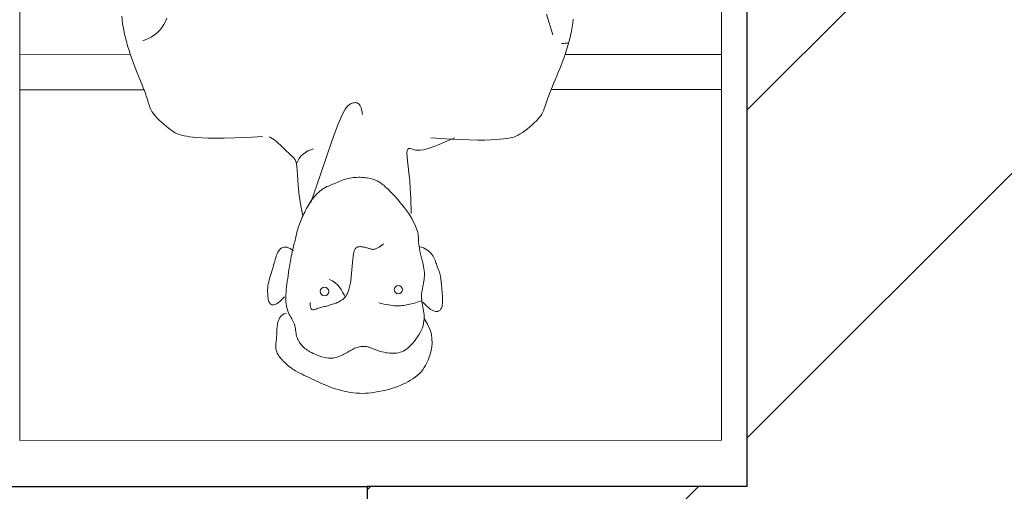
# Model space of a CAD drawing. Header units: millimetres. Extents: x 26866 to 1024070, y -428191 to 408885.
# Tile 167 of 248: x 201530 to 202540, y 388577 to 389061. Entities that reach past the tile are written whole.
import ezdxf

# ---------------------------------------------------------------- set-up
doc = ezdxf.new("R2010")
doc.units = ezdxf.units.MM
doc.header["$LTSCALE"] = 2
for name, color, linetype, lineweight in [('0_OPIS', 7, 'Continuous', 13), ('10', 7, 'Continuous', 9), ('3DPLAN_A_TABELKA POMIESZCZEŃ', 7, 'Continuous', 0), ('6', 253, 'Continuous', 0)]:
    doc.layers.add(name, color=color, linetype=linetype, lineweight=lineweight)
for name, color, linetype in [('3DPLAN_A_KRESKOWANIE 1', 253, 'Continuous'), ('3DPLAN_A_OPIS', 8, 'Continuous'), ('3DPLAN_K_DZIAŁOWA NISKIE', 134, 'Continuous'), ('3DPLAN_K_NOŚNA', 7, 'Continuous')]:
    doc.layers.add(name, color=color, linetype=linetype)
doc.layers.add('FURNITURE ZD 1 500', color=7, linetype='Continuous', lineweight=13, true_color=0x9fa8a5)
doc.styles.add('ARIAL', font='arial.ttf')
pattern_1 = [(45, (23044.838, -26883.88), (-16.83798, 16.83798), [])]

# ---------------------------------------------------------------- blocks, each defined once
blk = doc.blocks.new('A$C7B9C5A86')
at = {"layer": '6', "color": 7}
for p, q in [((1.787, 0.6386), (1.787, 0.6432)), ((1.787, 0.6362), (1.787, 0.6377)), ((1.787, 0.6338), (1.787, 0.6356)), ((2.0151, 0.2721), (2.0265, 0.2747)), ((2.0265, 0.2747), (2.027, 0.2749)), ((1.9427, 0.2583), (1.9441, 0.26)), ((1.9441, 0.26), (1.9455, 0.2615)), ((1.9455, 0.2615), (1.9471, 0.2628)), ((1.9471, 0.2628), (1.9489, 0.264)), ((1.9489, 0.264), (1.9512, 0.2649)), ((1.9512, 0.2649), (1.9543, 0.2658)), ((1.9543, 0.2658), (1.9582, 0.2664)), ((1.9582, 0.2664), (1.9631, 0.2669)), ((1.9631, 0.2669), (1.9693, 0.2672)), ((1.9693, 0.2672), (1.9766, 0.2676)), ((1.9766, 0.2676), (1.985, 0.2681)), ((1.985, 0.2681), (1.9943, 0.2689)), ((1.9943, 0.2689), (2.0043, 0.2702)), ((2.0043, 0.2702), (2.0151, 0.2721)), ((1.9303, 0.2454), (1.9326, 0.2478)), ((1.9326, 0.2478), (1.9348, 0.2501)), ((1.9348, 0.2501), (1.937, 0.2523)), ((1.937, 0.2523), (1.9391, 0.2545)), ((1.9391, 0.2545), (1.941, 0.2565)), ((1.941, 0.2565), (1.9427, 0.2583)), ((1.9188, 0.232), (1.9202, 0.2341)), ((1.9202, 0.2341), (1.9219, 0.2363)), ((1.9219, 0.2363), (1.9238, 0.2385)), ((1.9238, 0.2385), (1.9259, 0.2408)), ((1.9259, 0.2408), (1.928, 0.2431)), ((1.928, 0.2431), (1.9303, 0.2454)), ((1.9165, 0.2278), (1.9175, 0.2299)), ((1.9175, 0.2299), (1.9188, 0.232)), ((1.7519, 0.0857), (1.7564, 0.0838)), ((1.7564, 0.0838), (1.7607, 0.0817)), ((1.7607, 0.0817), (1.7646, 0.0791)), ((1.7646, 0.0791), (1.7683, 0.0762)), ((1.7683, 0.0762), (1.7718, 0.0728)), ((1.7718, 0.0728), (1.775, 0.0688)), ((1.775, 0.0688), (1.778, 0.0641)), ((1.778, 0.0641), (1.7807, 0.0588)), ((1.7807, 0.0588), (1.7833, 0.0526))]:
    blk.add_line(p, q, dxfattribs=at)
for points in [[(1.918, 0.4524), (1.9196, 0.4731), (1.9206, 0.4906), (1.9212, 0.5053), (1.9214, 0.5175), (1.9213, 0.5275), (1.9211, 0.5358), (1.9207, 0.5426), (1.9202, 0.5483), (1.9197, 0.5532), (1.9192, 0.5574), (1.9187, 0.5611), (1.918, 0.5645), (1.9171, 0.5676), (1.916, 0.5705), (1.9146, 0.5734), (1.9128, 0.5764), (1.9107, 0.5796), (1.9083, 0.5829), (1.9057, 0.5863), (1.903, 0.5897), (1.9001, 0.5929), (1.8973, 0.596), (1.8946, 0.5988), (1.892, 0.6012), (1.8897, 0.6033), (1.8875, 0.6049), (1.8855, 0.6063), (1.8836, 0.6074), (1.8817, 0.6083), (1.8797, 0.6091), (1.8777, 0.6099), (1.8754, 0.6106), (1.873, 0.6114), (1.8703, 0.6123), (1.8674, 0.6133), (1.8642, 0.6144), (1.8607, 0.6157), (1.8568, 0.6171), (1.8526, 0.6188), (1.848, 0.6206), (1.843, 0.6227), (1.8377, 0.6249), (1.832, 0.6273), (1.8261, 0.6297), (1.82, 0.6322), (1.8138, 0.6346), (1.8075, 0.637), (1.8011, 0.6392), (1.7948, 0.6413), (1.7885, 0.6431), (1.7823, 0.6448), (1.7762, 0.6463), (1.7703, 0.6475), (1.7645, 0.6486), (1.7589, 0.6494), (1.7536, 0.65)], [(1.7751, 0.6219), (1.7466, 0.6132)], [(2.0234, 0.4249), (2.0014, 0.4244), (1.9888, 0.4238), (1.9773, 0.4229), (1.967, 0.4219), (1.9579, 0.4208), (1.9502, 0.42), (1.9439, 0.4194), (1.9391, 0.4192), (1.9359, 0.4195), (1.934, 0.4203), (1.9331, 0.4217), (1.9331, 0.4235), (1.9336, 0.4257), (1.9343, 0.4283), (1.9351, 0.4312), (1.9355, 0.4345), (1.9354, 0.4381), (1.9348, 0.4423), (1.9335, 0.447), (1.9317, 0.4527), (1.9292, 0.4593), (1.926, 0.4672), (1.9221, 0.4765), (1.9184, 0.4855)], [(2.1465, 0.4412), (2.1498, 0.4443), (2.1524, 0.447), (2.1545, 0.4494), (2.1561, 0.4515), (2.1573, 0.4532), (2.1581, 0.4548), (2.1587, 0.4562), (2.1591, 0.4574), (2.1593, 0.4586), (2.1594, 0.4597), (2.1594, 0.4607), (2.1593, 0.4617), (2.159, 0.4626), (2.1586, 0.4634), (2.1581, 0.4642), (2.1575, 0.465), (2.1567, 0.4656), (2.1558, 0.4663), (2.1548, 0.4668), (2.1536, 0.4673), (2.1522, 0.4678), (2.1506, 0.4681), (2.1489, 0.4684), (2.1469, 0.4685), (2.1447, 0.4686), (2.1424, 0.4685), (2.1399, 0.4684), (2.1373, 0.4682), (2.1346, 0.468), (2.1319, 0.4678), (2.1293, 0.4675), (2.1266, 0.4673), (2.124, 0.4671), (2.1216, 0.4669), (2.1191, 0.4667), (2.1168, 0.4665), (2.1146, 0.4662), (2.1125, 0.466), (2.1105, 0.4656), (2.1085, 0.4652), (2.1067, 0.4647), (2.105, 0.4642), (2.1033, 0.4636), (2.1017, 0.463), (2.1, 0.4623), (2.0984, 0.4617), (2.0968, 0.4611), (2.0952, 0.4605), (2.0934, 0.4599), (2.0917, 0.4593), (2.0899, 0.4588), (2.088, 0.4581), (2.0862, 0.4574), (2.0843, 0.4565), (2.0825, 0.4554), (2.0806, 0.4541), (2.0788, 0.4526), (2.077, 0.4509), (2.0753, 0.4489), (2.0737, 0.4468), (2.0724, 0.4445), (2.0712, 0.442), (2.0702, 0.4394), (2.0696, 0.4367)], [(2.169, 0.443), (2.1768, 0.4477), (2.1841, 0.4509), (2.1909, 0.4529), (2.1973, 0.4538), (2.2032, 0.454), (2.2087, 0.4535), (2.2138, 0.4525), (2.2185, 0.4512), (2.2229, 0.4498), (2.2269, 0.4483), (2.2307, 0.4467), (2.2342, 0.445), (2.2374, 0.443), (2.2404, 0.4409), (2.2432, 0.4386), (2.2459, 0.4361), (2.2484, 0.4333), (2.2507, 0.4303), (2.253, 0.4271), (2.255, 0.4238), (2.257, 0.4204), (2.2588, 0.4169), (2.2605, 0.4133), (2.262, 0.4097), (2.2635, 0.4061), (2.2648, 0.4025), (2.266, 0.3989), (2.2671, 0.3953), (2.2681, 0.3917), (2.269, 0.388), (2.2698, 0.3844), (2.2706, 0.3806), (2.2712, 0.3769), (2.2718, 0.373), (2.2723, 0.3692), (2.2727, 0.3652), (2.2729, 0.3613), (2.2731, 0.3572), (2.273, 0.3531), (2.2728, 0.349), (2.2723, 0.3448), (2.2717, 0.3405), (2.271, 0.3363), (2.27, 0.332), (2.269, 0.3278), (2.2678, 0.3236), (2.2666, 0.3195), (2.2652, 0.3154), (2.2638, 0.3115), (2.2623, 0.3077), (2.2608, 0.304), (2.2592, 0.3003), (2.2576, 0.2968), (2.256, 0.2933), (2.2544, 0.2898), (2.2528, 0.2864), (2.2512, 0.2831), (2.2496, 0.2798), (2.2481, 0.2765), (2.2465, 0.2734), (2.245, 0.2703), (2.2434, 0.2674), (2.2418, 0.2645), (2.2402, 0.2619), (2.2385, 0.2593), (2.2368, 0.257), (2.2351, 0.2547), (2.2334, 0.2527), (2.2316, 0.2507), (2.2299, 0.2489), (2.2282, 0.2472), (2.2265, 0.2457), (2.2249, 0.2442), (2.2233, 0.2429), (2.2217, 0.2417), (2.2201, 0.2407), (2.2185, 0.2397), (2.217, 0.2389), (2.2155, 0.2383), (2.214, 0.2377), (2.2125, 0.2374), (2.211, 0.2371), (2.2095, 0.237), (2.2079, 0.237), (2.2064, 0.237), (2.2049, 0.2371), (2.2033, 0.2372), (2.2017, 0.2374), (2.2001, 0.2375), (2.1985, 0.2377), (2.1968, 0.2378), (2.1951, 0.238), (2.1935, 0.2381), (2.1919, 0.2382), (2.1903, 0.2383), (2.1887, 0.2384), (2.1872, 0.2384), (2.1858, 0.2385), (2.1843, 0.2385), (2.1828, 0.2386), (2.1813, 0.2387), (2.1797, 0.2389), (2.1779, 0.2391), (2.1761, 0.2395), (2.1741, 0.2399), (2.172, 0.2405), (2.1698, 0.2414), (2.1678, 0.2426), (2.1658, 0.2441), (2.1641, 0.2462), (2.1626, 0.2488), (2.1615, 0.252)], [(2.0493, 0.4344), (2.053, 0.4346), (2.0578, 0.4349), (2.0624, 0.4352), (2.0669, 0.4357), (2.0712, 0.4363), (2.0754, 0.4371), (2.0794, 0.4379), (2.0832, 0.4389), (2.0869, 0.4398), (2.0904, 0.4407), (2.0937, 0.4415), (2.0969, 0.4421), (2.0998, 0.4427), (2.1025, 0.443), (2.1051, 0.4433), (2.1076, 0.4434), (2.1101, 0.4433), (2.1125, 0.4432), (2.1149, 0.4429), (2.1173, 0.4425), (2.1197, 0.4421), (2.1223, 0.4416), (2.1248, 0.441), (2.1274, 0.4405), (2.13, 0.4401), (2.1326, 0.4397), (2.1352, 0.4394), (2.1378, 0.4393), (2.1403, 0.4393), (2.1429, 0.4395), (2.1454, 0.4398), (2.148, 0.4402), (2.1505, 0.4407), (2.1531, 0.4412), (2.1557, 0.4417), (2.1584, 0.4421), (2.1611, 0.4425), (2.1639, 0.4428), (2.1668, 0.4429), (2.1697, 0.4429), (2.1726, 0.4427), (2.1757, 0.4422), (2.1788, 0.4415), (2.1819, 0.4405), (2.1851, 0.4391), (2.1884, 0.4375), (2.1916, 0.4357), (2.1947, 0.4337), (2.1978, 0.4315), (2.2007, 0.4293), (2.2034, 0.427), (2.2058, 0.4248), (2.208, 0.4226), (2.21, 0.4205), (2.2117, 0.4184), (2.2131, 0.4163), (2.2143, 0.4142), (2.2153, 0.412), (2.2161, 0.4098), (2.2167, 0.4075), (2.2171, 0.4051), (2.2174, 0.4025), (2.2175, 0.4), (2.2174, 0.3974), (2.2172, 0.3947), (2.217, 0.3921), (2.2166, 0.3896), (2.2161, 0.3872), (2.2156, 0.3848), (2.215, 0.3826), (2.2143, 0.3805), (2.2137, 0.3785), (2.213, 0.3767), (2.2124, 0.375), (2.2117, 0.3734), (2.2111, 0.372), (2.2106, 0.3708), (2.2101, 0.3696), (2.2097, 0.3685), (2.2093, 0.3675), (2.2089, 0.3664), (2.2087, 0.3653), (2.2084, 0.3642), (2.2082, 0.3629), (2.2081, 0.3615), (2.208, 0.36), (2.208, 0.3584), (2.2081, 0.3567), (2.2082, 0.3549), (2.2085, 0.3532), (2.2088, 0.3514), (2.2092, 0.3497), (2.2098, 0.3481), (2.2104, 0.3464), (2.2112, 0.3449), (2.212, 0.3433), (2.2129, 0.3417), (2.2138, 0.3401), (2.2147, 0.3385), (2.2157, 0.3369), (2.2167, 0.3352), (2.2177, 0.3334), (2.2187, 0.3316), (2.2196, 0.3298), (2.2205, 0.3279), (2.2214, 0.326), (2.2221, 0.3241), (2.2227, 0.3222), (2.2233, 0.3203), (2.2237, 0.3184), (2.224, 0.3164), (2.2241, 0.3144), (2.2242, 0.3123), (2.224, 0.3102), (2.2238, 0.308), (2.2234, 0.3057), (2.2229, 0.3033), (2.2222, 0.3008), (2.2215, 0.2983), (2.2206, 0.2958), (2.2196, 0.2933), (2.2186, 0.2909), (2.2175, 0.2886), (2.2164, 0.2864), (2.2153, 0.2843), (2.2142, 0.2824), (2.213, 0.2806), (2.2118, 0.279), (2.2106, 0.2774), (2.2094, 0.276), (2.208, 0.2746), (2.2067, 0.2733), (2.2052, 0.2721), (2.2038, 0.2709), (2.2022, 0.2698), (2.2006, 0.2688), (2.1989, 0.2679), (2.1972, 0.2671), (2.1954, 0.2664), (2.1935, 0.2659), (2.1915, 0.2654), (2.1895, 0.2651), (2.1875, 0.2648), (2.1854, 0.2645), (2.1833, 0.2642), (2.1812, 0.2639), (2.1792, 0.2634), (2.1771, 0.2628), (2.1752, 0.2621), (2.1732, 0.2612), (2.1713, 0.2601), (2.1693, 0.2591), (2.1674, 0.2579), (2.1653, 0.2568), (2.1633, 0.2557), (2.1611, 0.2547), (2.1589, 0.2538), (2.1566, 0.253), (2.1541, 0.2523), (2.1515, 0.2518), (2.1488, 0.2514), (2.1459, 0.2511), (2.1429, 0.2509), (2.1397, 0.2509), (2.1363, 0.251), (2.1327, 0.2512), (2.129, 0.2515), (2.1252, 0.2519), (2.1213, 0.2524), (2.1173, 0.2529), (2.1133, 0.2535), (2.1093, 0.2541), (2.1052, 0.2547), (2.1012, 0.2553), (2.0973, 0.256), (2.0934, 0.2566), (2.0897, 0.2572), (2.0861, 0.2579), (2.0827, 0.2585), (2.0796, 0.2591), (2.0766, 0.2598), (2.0739, 0.2604), (2.0714, 0.261), (2.0691, 0.2616), (2.0668, 0.2622), (2.0646, 0.2627), (2.0625, 0.2633), (2.0604, 0.2638), (2.0583, 0.2643), (2.0561, 0.2648), (2.0539, 0.2653), (2.0517, 0.2658), (2.0495, 0.2663), (2.0473, 0.2669), (2.045, 0.2675), (2.0427, 0.2682), (2.0404, 0.269), (2.038, 0.2698), (2.0357, 0.2708), (2.0333, 0.2717), (2.0309, 0.2727), (2.0285, 0.2738), (2.0261, 0.2749), (2.0237, 0.2761), (2.0213, 0.2772), (2.0189, 0.2784), (2.0165, 0.2796), (2.0141, 0.2809), (2.0117, 0.2823), (2.0094, 0.2837), (2.0071, 0.2852), (2.0048, 0.2868), (2.0025, 0.2885), (2.0003, 0.2903), (1.9982, 0.2922), (1.9961, 0.2941), (1.9942, 0.2961), (1.9924, 0.2981), (1.9908, 0.3001), (1.9893, 0.3021), (1.988, 0.304), (1.9869, 0.306), (1.9859, 0.308), (1.9851, 0.31), (1.9842, 0.3119), (1.9835, 0.3139), (1.9827, 0.3159), (1.9819, 0.318), (1.9811, 0.32), (1.9802, 0.3221), (1.9793, 0.3242), (1.9784, 0.3264), (1.9775, 0.3286), (1.9767, 0.3308), (1.9759, 0.333), (1.9752, 0.3353), (1.9746, 0.3376), (1.9741, 0.3399), (1.9737, 0.3423), (1.9734, 0.3446), (1.9732, 0.347), (1.9731, 0.3494), (1.973, 0.3518), (1.973, 0.3542), (1.9731, 0.3567), (1.9732, 0.3591), (1.9735, 0.3616), (1.9738, 0.364), (1.9742, 0.3664), (1.9748, 0.3688), (1.9754, 0.3711), (1.9762, 0.3734), (1.9771, 0.3756), (1.9781, 0.3779), (1.9794, 0.3801), (1.9809, 0.3824), (1.9826, 0.3848), (1.9846, 0.3873), (1.987, 0.39), (1.9896, 0.3929), (1.9927, 0.396), (1.9961, 0.3992), (1.9997, 0.4026), (2.0035, 0.406), (2.0074, 0.4094), (2.0114, 0.4127), (2.0153, 0.4158), (2.0192, 0.4187), (2.0229, 0.4213), (2.0266, 0.4237), (2.0303, 0.4259), (2.0343, 0.4279), (2.0385, 0.4299), (2.0432, 0.4318), (2.0485, 0.4337), (2.0495, 0.434)], [(2.1472, 0.3802), (2.1482, 0.3837), (2.149, 0.3871), (2.1497, 0.3903), (2.1503, 0.3933), (2.1508, 0.3961), (2.1512, 0.3989), (2.1514, 0.4014), (2.1515, 0.4039), (2.1516, 0.4062), (2.1515, 0.4084), (2.1514, 0.4105), (2.1512, 0.4126), (2.1509, 0.4146), (2.1506, 0.4167), (2.1502, 0.4188), (2.1498, 0.421), (2.1493, 0.4232), (2.1487, 0.4256), (2.1481, 0.4281), (2.1474, 0.4307), (2.1466, 0.4334), (2.1456, 0.4363), (2.1446, 0.4389)], [(2.0656, 0.3867), (2.0672, 0.3844), (2.0686, 0.3823), (2.0698, 0.3804), (2.0708, 0.3786), (2.0716, 0.3771), (2.0722, 0.3756), (2.0727, 0.3743), (2.073, 0.3731), (2.0731, 0.372), (2.0731, 0.3709), (2.073, 0.3699), (2.0728, 0.3689), (2.0725, 0.368), (2.0721, 0.367), (2.0718, 0.3661), (2.0714, 0.3651), (2.0711, 0.364), (2.0708, 0.363), (2.0705, 0.3619), (2.0702, 0.3608), (2.07, 0.3597), (2.0698, 0.3586), (2.0696, 0.3575), (2.0695, 0.3565), (2.0694, 0.3555), (2.0693, 0.3545), (2.0693, 0.3536), (2.0694, 0.3527), (2.0695, 0.3519), (2.0697, 0.3511), (2.0699, 0.3503), (2.0702, 0.3495), (2.0707, 0.3487), (2.0713, 0.348), (2.0722, 0.3473), (2.0733, 0.3466), (2.0749, 0.3459), (2.077, 0.3453), (2.0797, 0.3447), (2.083, 0.3442), (2.0869, 0.3438), (2.0914, 0.3434), (2.0964, 0.343), (2.1015, 0.3425), (2.1068, 0.3421), (2.1119, 0.3416), (2.1168, 0.341), (2.1213, 0.3403), (2.1253, 0.3395), (2.1287, 0.3386), (2.1317, 0.3376), (2.1342, 0.3365), (2.1364, 0.3353), (2.1383, 0.334), (2.1399, 0.3327), (2.1413, 0.3313), (2.1426, 0.3299), (2.1436, 0.3284), (2.1446, 0.3269), (2.1455, 0.3254), (2.1462, 0.3239), (2.1469, 0.3223), (2.1476, 0.3207), (2.1482, 0.3191), (2.1487, 0.3174), (2.1493, 0.3157), (2.1498, 0.3141), (2.1503, 0.3124), (2.1508, 0.3107), (2.1513, 0.309), (2.1518, 0.3073), (2.1522, 0.3057), (2.1526, 0.304), (2.1531, 0.3024), (2.1535, 0.3008), (2.154, 0.2992), (2.1544, 0.2977), (2.1549, 0.2961), (2.1554, 0.2945), (2.1559, 0.2929), (2.1565, 0.2913), (2.1569, 0.2898), (2.157, 0.2883), (2.1566, 0.2871), (2.1556, 0.286), (2.1538, 0.2852), (2.1509, 0.2848), (2.1469, 0.2848)], [(2.0081, 0.2858), (1.9691, 0.2989), (1.939, 0.3093), (1.9164, 0.3173), (1.9002, 0.3234), (1.8893, 0.3279), (1.8824, 0.3311), (1.8783, 0.3335), (1.8758, 0.3354), (1.8739, 0.3371), (1.8724, 0.3388), (1.8713, 0.3403), (1.8704, 0.3417), (1.8698, 0.3431), (1.8695, 0.3445), (1.8693, 0.3459), (1.8692, 0.3473), (1.8693, 0.3487), (1.8696, 0.3501), (1.8703, 0.3515), (1.8716, 0.3529), (1.8736, 0.3542), (1.8765, 0.3554), (1.8805, 0.3566), (1.8856, 0.3576)], [(2.14, 0.3338), (2.1362, 0.3318), (2.1325, 0.3298), (2.1289, 0.3277), (2.1254, 0.3253), (2.1222, 0.3226), (2.1194, 0.3194), (2.1169, 0.3157), (2.1148, 0.3113)], [(2.139, 0.2489), (2.1424, 0.2457), (2.1451, 0.2428), (2.1471, 0.2403), (2.1486, 0.2381), (2.1495, 0.2361), (2.15, 0.2344), (2.1501, 0.2329), (2.1499, 0.2316), (2.1495, 0.2305), (2.1489, 0.2295), (2.1481, 0.2287), (2.147, 0.2281), (2.1458, 0.2275), (2.1443, 0.227), (2.1427, 0.2266), (2.1409, 0.2263), (2.1388, 0.226), (2.1367, 0.2258), (2.1343, 0.2257), (2.1319, 0.2256), (2.1293, 0.2256), (2.1266, 0.2258), (2.1239, 0.2261), (2.1211, 0.2265), (2.1182, 0.2271), (2.1153, 0.2278), (2.1123, 0.2286), (2.1094, 0.2295), (2.1065, 0.2304), (2.1035, 0.2314), (2.1007, 0.2323), (2.0978, 0.2332), (2.095, 0.234), (2.0923, 0.2348), (2.0897, 0.2355), (2.0872, 0.2362), (2.0848, 0.2369), (2.0826, 0.2376), (2.0806, 0.2383), (2.0787, 0.2391), (2.0771, 0.2398), (2.0756, 0.2406), (2.0743, 0.2415), (2.0732, 0.2424), (2.0723, 0.2434), (2.0715, 0.2445), (2.0709, 0.2456), (2.0704, 0.2468), (2.0701, 0.2482), (2.0699, 0.2496), (2.07, 0.2512), (2.0702, 0.2529), (2.0708, 0.2547), (2.0717, 0.2568), (2.073, 0.259), (2.0746, 0.2614)], [(1.9163, 0.2184), (1.9175, 0.1977), (1.9183, 0.1802), (1.9186, 0.1655), (1.9187, 0.1533), (1.9185, 0.1432), (1.9181, 0.135), (1.9176, 0.1282), (1.917, 0.1225), (1.9165, 0.1176), (1.9159, 0.1134), (1.9153, 0.1097), (1.9145, 0.1063), (1.9136, 0.1033), (1.9125, 0.1004), (1.911, 0.0975), (1.9092, 0.0945), (1.9071, 0.0913), (1.9046, 0.088), (1.902, 0.0847), (1.8992, 0.0814), (1.8963, 0.0782), (1.8934, 0.0751), (1.8906, 0.0724), (1.888, 0.07), (1.8857, 0.068), (1.8835, 0.0663), (1.8815, 0.065), (1.8795, 0.0639), (1.8776, 0.063), (1.8756, 0.0623), (1.8736, 0.0616), (1.8713, 0.0608), (1.8689, 0.0601), (1.8662, 0.0592), (1.8633, 0.0583), (1.86, 0.0572), (1.8565, 0.056), (1.8526, 0.0546), (1.8484, 0.053), (1.8437, 0.0513), (1.8387, 0.0493), (1.8333, 0.0471), (1.8277, 0.0448), (1.8217, 0.0425), (1.8156, 0.0401), (1.8094, 0.0377), (1.803, 0.0355), (1.7966, 0.0333), (1.7902, 0.0314), (1.7839, 0.0296), (1.7777, 0.0281), (1.7716, 0.0267), (1.7656, 0.0255), (1.7598, 0.0245), (1.7543, 0.0238), (1.749, 0.0233)]]:
    blk.add_lwpolyline(points, dxfattribs=at)
for centre in [(2.1291, 0.4071), (2.1316, 0.3046)]:
    blk.add_circle(centre, 0.00586, dxfattribs=at)
blk.add_arc((1.9648, 0.2959), 0.0319, 191.471, 250.7564, dxfattribs=at)
blk = doc.blocks.new('A$C54E51C45')
at = {"layer": '10'}
for p, q in [((1.3822, 1.2708), (1.4312, 1.1031)), ((1.3476, 1.2607), (1.3926, 1.1068)), ((1.5484, 0.7021), (1.5842, 0.5797)), ((1.5177, 0.6786), (1.5496, 0.5696))]:
    blk.add_line(p, q, dxfattribs=at)
blk.add_lwpolyline([(1.7277, 1.3718), (1.9297, 0.6807), (0.202, 0.1757), (0, 0.8668)], close=True, dxfattribs=at)
at = {"layer": '10', "xscale": 0.7391716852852, "yscale": 0.7391716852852, "zscale": 0.7391716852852, "rotation": 16.29110475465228}
blk.add_blockref('A$C7B9C5A86', (0.2462, 0.2798), dxfattribs=at)
blk = doc.blocks.new('kondygnacja -1')
at = {"layer": '3DPLAN_A_KRESKOWANIE 1'}
h = blk.add_hatch(dxfattribs=at)
h.set_pattern_fill('ANSI31', color=256, scale=7.5, style=0)
h.set_pattern_definition(pattern_1)
h.paths.add_polyline_path([(31677.49, -24430.84), (30214.87, -24430.84), (30214.87, -24470.84), (30429.61, -24470.84), (30429.61, -24477.84), (30447.61, -24477.84), (30447.61, -24818.84), (30476.61, -24818.84), (30476.61, -24470.84), (31012.61, -24470.84), (31012.61, -24478.84), (31079.61, -24478.84), (31079.61, -24470.84), (31638.61, -24470.84), (31638.61, -25036.84), (31079.61, -25036.84), (31079.61, -25028.84), (31012.61, -25028.84), (31012.61, -25036.84), (30611.38, -25036.84), (30611.38, -25072.84), (31023.61, -25072.84), (31034.61, -25082.84), (31034.61, -25330.84), (31023.61, -25340.84), (30831.4, -25340.84, -0.038531), (30832.58, -25356.18), (30832.58, -25371.84), (31079.61, -25371.84), (31079.61, -25072.84), (31638.61, -25072.84), (31638.61, -25943.84), (30832.58, -25943.84), (30832.58, -26009.84), (31677.49, -26009.84)])
h.paths.add_polyline_path([(30682.61, -26009.84), (30832.58, -26009.84), (30832.58, -25943.84), (30760.61, -25943.84), (30760.61, -25454.67), (30735.61, -25464.58), (30735.61, -25943.84), (30682.61, -25943.84)])
h.paths.add_polyline_path([(30679.61, -25371.84), (30735.61, -25371.84), (30735.61, -25464.58), (30760.61, -25454.67), (30760.61, -25371.84), (30832.58, -25371.84), (30832.58, -25356.18, 0.038531), (30831.4, -25340.84), (30679.61, -25340.84)])
h.paths.add_polyline_path([(30355.83, -25371.84), (30425.61, -25371.84), (30425.61, -25379.84), (30463.61, -25379.84), (30463.61, -25424.74), (30471.61, -25424.74), (30471.61, -25395.84), (30533.61, -25395.84), (30533.61, -25371.84), (30576.61, -25371.84), (30576.61, -25341.84), (30472.61, -25341.84), (30472.61, -25326.84), (30427.61, -25326.84), (30427.61, -25341.84), (30355.83, -25341.84)])
h.paths.add_polyline_path([(30456.61, -25936.84), (30425.61, -25936.84), (30425.61, -25945.84), (30380.61, -25945.84), (30380.61, -26009.84), (30512.61, -26009.84), (30512.61, -25943.84), (30466.61, -25943.84), (30466.61, -25712.84), (30456.61, -25712.84)])
h.paths.add_polyline_path([(28888.61, -25941.84), (28888.61, -26009.84), (29013.61, -26009.84), (29013.61, -25941.84)])
h.paths.add_polyline_path([(28591.17, -26009.84), (28591.17, -25944.84), (28547.61, -25944.84), (28547.61, -26009.84)])
h.paths.add_polyline_path([(28624.61, -25870.53), (28654.8, -25870.53), (28654.8, -25924.53), (28624.61, -25924.53), (28624.61, -25944.84), (28591.17, -25944.84), (28591.17, -26009.84), (28713.61, -26009.84), (28713.61, -25941.84), (28672.61, -25941.84), (28672.61, -25932.84), (28657.61, -25932.84), (28657.61, -25716.84), (28624.61, -25716.84)])
h.paths.add_polyline_path([(28372.61, -25944.84), (28328.61, -25944.84), (28328.61, -25907.84), (28282.61, -25907.84), (28282.61, -25944.84), (28248.61, -25944.84), (28248.61, -26009.84), (28372.61, -26009.84)])
h.paths.add_polyline_path([(28092.61, -25563.84), (28054.61, -25563.84), (28054.61, -25383.84), (28067.6, -25383.84), (28067.61, -25375.84), (28340.61, -25375.84), (28340.61, -25341.84), (28070.61, -25341.84), (28070.61, -25332.84), (28030.61, -25332.84), (28030.61, -25395.6), (28048.71, -25395.6), (28048.71, -25449.6), (28030.61, -25449.6), (28030.61, -26009.84), (28073.61, -26009.84), (28073.61, -25944.84), (28054.61, -25944.84), (28054.61, -25668.84), (28092.61, -25668.84)])
h.paths.add_polyline_path([(27949.61, -25495.75), (27949.61, -25507.75), (27983.29, -25507.75), (27983.29, -25521.75), (27949.61, -25521.75), (27949.61, -25531.84), (27999.61, -25531.84), (27999.61, -25934.84), (27982.61, -25934.84), (27982.61, -25942.84), (27947.61, -25942.84), (27947.61, -26009.84), (28026.62, -26009.84), (28026.62, -25449.6), (27999.61, -25449.6), (27999.61, -25463.84), (27949.61, -25463.84), (27949.61, -25481.75), (27983.29, -25481.75), (27983.29, -25495.75)])
h.paths.add_polyline_path([(27982.61, -25361.84), (27952.61, -25361.84), (27952.61, -25332.84), (28026.62, -25332.84), (28026.62, -25395.6), (27999.61, -25395.6), (27999.61, -25377.84), (27982.61, -25377.84)])
h.paths.add_polyline_path([(26818.61, -25892.84), (26781.49, -25892.84), (26781.49, -26009.84), (26894.54, -26009.84), (26894.54, -25942.84), (26830.61, -25942.84), (26830.61, -25930.84), (26818.61, -25930.84)])
h.paths.add_polyline_path([(26894.54, -26009.84), (27115.94, -26009.84), (27115.94, -25942.84), (26894.54, -25942.84)])
h.paths.add_polyline_path([(27115.94, -25942.84), (27115.94, -26009.84), (27466.61, -26009.84), (27466.61, -25942.84), (27427.61, -25942.84), (27427.61, -25933.84), (27384.61, -25933.84), (27384.61, -25942.84)])
h.paths.add_polyline_path([(27641.61, -25942.84), (27641.61, -26009.84), (27802.61, -26009.84), (27802.61, -25942.84)])
h.paths.add_polyline_path([(30621.1, -25040.47), (30688.37, -25040.47), (30688.37, -25072.87), (30621.1, -25072.87)], flags=24)
h = blk.add_hatch(dxfattribs=at)
h.set_pattern_fill('ANSI31', color=256, scale=7.5, style=0)
h.set_pattern_definition(pattern_1)
h.paths.add_polyline_path([(29010.61, -24430.84), (28888.61, -24430.84), (28888.61, -24472.84), (29010.61, -24472.84)])
h.paths.add_polyline_path([(29275.57, -25037.84), (29257.61, -25037.84), (29257.61, -24471.84), (29273.61, -24471.84), (29273.61, -24468.84), (29303.61, -24468.84), (29303.61, -24430.84), (29185.61, -24430.84), (29185.61, -24471.84), (29228.61, -24471.84), (29228.61, -25049.84), (29175.02, -25049.84), (29175.02, -25053.06, 0.060091), (29177.89, -25076.84), (29272.38, -25076.84)])
h.paths.add_polyline_path([(29273.61, -25072.84), (29380.61, -25072.84), (29380.61, -25037.84), (29275.57, -25037.84), (29272.38, -25076.84), (29273.61, -25076.84)])
h.paths.add_polyline_path([(29498.61, -25037.84), (29480.61, -25037.84), (29480.61, -25072.84), (29708.61, -25072.84), (29708.61, -25039.85), (29536.61, -25039.85), (29536.61, -24939.85), (29498.61, -24939.85)])
h.paths.add_polyline_path([(29566.61, -24430.84), (29473.61, -24430.84), (29473.61, -24468.84), (29498.61, -24468.84), (29498.61, -24727.87), (29524.78, -24727.87), (29524.78, -24781.87), (29498.61, -24781.87), (29498.61, -24826.85), (29536.61, -24826.85), (29536.61, -24470.85), (29566.61, -24470.85)])
h.paths.add_polyline_path([(29736.61, -24430.84), (29736.61, -24470.85), (29828.61, -24470.85), (29828.61, -24472.85), (29873.61, -24472.85), (29873.61, -24470.85), (30016.87, -24470.85), (30016.87, -24430.84)])
h.paths.add_polyline_path([(30016.87, -24470.85), (30112.84, -24470.85), (30112.84, -24430.84), (30016.87, -24430.84)])
h.paths.add_polyline_path([(29864.61, -25141.84), (29835.61, -25141.84), (29835.61, -25153.06), (29864.61, -25153.06)])
h.paths.add_polyline_path([(29864.61, -25087.84), (29880.61, -25069.84), (30213.45, -25069.84, 0.042168), (30214.87, -25053.06), (30214.87, -25041.84), (30178.61, -25041.84), (30178.61, -24470.84), (30214.87, -24470.84), (30214.87, -24430.84), (30112.84, -24430.84), (30112.84, -24470.85), (30115.61, -24470.85), (30115.61, -24477.85), (30159.61, -24477.85), (30159.61, -25039.85), (29899.61, -25039.85), (29899.61, -25026.85), (29826.61, -25026.85), (29826.61, -25039.85), (29803.61, -25039.85), (29803.61, -25072.84), (29819.61, -25072.84), (29835.61, -25088.84), (29835.61, -25153.06), (29864.61, -25153.06)])
h.paths.add_polyline_path([(29463.61, -25369.84), (29509.61, -25369.84), (29509.61, -25408.84), (29538.61, -25408.84), (29538.61, -25366.84), (29765.61, -25366.84), (29765.61, -25448.84), (29937.61, -25448.84), (29937.61, -25366.84), (30091.06, -25366.84), (30091.06, -25356.18, -0.035999), (30092.09, -25341.84), (29880.61, -25341.84), (29864.61, -25325.84), (29864.61, -25261.84), (29835.61, -25261.84), (29835.61, -25325.84), (29819.61, -25341.84), (29463.61, -25341.84)])
h.paths.add_polyline_path([(30252.83, -25342.15), (30252.83, -25341.84), (30092.09, -25341.84, 0.035999), (30091.06, -25356.18), (30091.06, -25366.84), (30152.61, -25366.84), (30152.61, -25937.84), (30091.06, -25937.84), (30091.06, -26009.84), (30210.61, -26009.84), (30210.61, -25945.84), (30180.61, -25945.84), (30180.61, -25371.84), (30252.83, -25371.84), (30252.83, -25350.58), (30252.33, -25350.58), (30252.33, -25342.15)])
h.paths.add_polyline_path([(30081.99, -25665.13), (30231.69, -25665.13), (30231.69, -25700.22), (30081.99, -25700.22)], flags=9)
h.paths.add_polyline_path([(29875.61, -25931.84), (29829.61, -25931.84), (29829.61, -25937.84), (29781.61, -25937.84), (29781.61, -26009.84), (29917.61, -26009.84), (29917.61, -25937.84), (29875.61, -25937.84)])
h.paths.add_polyline_path([(29611.61, -26009.84), (29611.61, -25937.84), (29538.61, -25937.84), (29538.61, -25683.8), (29507.61, -25683.8), (29507.61, -25943.84), (29482.61, -25943.84), (29482.61, -26009.84)])
h.paths.add_polyline_path([(29282.81, -25653.75), (29568.72, -25653.75), (29568.72, -25738.67), (29282.81, -25738.67)], flags=9)
h.paths.add_polyline_path([(29479.61, -25623.84), (29507.61, -25623.84), (29507.61, -25683.8), (29538.61, -25683.8), (29538.61, -25498.84), (29509.61, -25498.84), (29509.61, -25608.84), (29479.61, -25608.84)])
h.paths.add_polyline_path([(29389.61, -25608.84), (29262.17, -25608.84), (29262.17, -25623.84), (29389.61, -25623.84)])
h.paths.add_polyline_path([(29312.61, -25943.84), (29275.61, -25943.84), (29275.61, -25936.84), (29262.17, -25936.84), (29262.17, -26009.84), (29312.61, -26009.84)])
h.paths.add_polyline_path([(29188.61, -26009.84), (29262.17, -26009.84), (29262.17, -25936.84), (29256.61, -25936.84), (29256.61, -25683.8), (29227.61, -25683.8), (29227.61, -25941.84), (29188.61, -25941.84)])
h.paths.add_polyline_path([(29227.61, -25683.8), (29256.61, -25683.8), (29256.61, -25623.84), (29262.17, -25623.84), (29262.17, -25608.84), (29259.61, -25608.84), (29259.61, -25369.84), (29262.17, -25369.84), (29262.17, -25356.18, 0.056395), (29259.64, -25333.84), (29224.61, -25333.84), (29224.61, -25341.84), (29157.61, -25341.84), (29157.61, -25371.84), (29227.61, -25371.84)])
h.paths.add_polyline_path([(29373.61, -25341.84), (29270.61, -25341.84), (29270.61, -25333.84), (29259.64, -25333.84, -0.056395), (29262.17, -25356.18), (29262.17, -25369.84), (29373.61, -25369.84)])
h.paths.add_polyline_path([(30170.11, -24767), (30186.53, -24767), (30186.53, -24787), (30170.11, -24787)], flags=24)
h.paths.add_polyline_path([(29566.12, -25338.58), (29633.39, -25338.58), (29633.39, -25370.98), (29566.12, -25370.98)], flags=24)
h.paths.add_polyline_path([(29957.21, -25338.58), (30024.48, -25338.58), (30024.48, -25370.98), (29957.21, -25370.98)], flags=24)
h.paths.add_polyline_path([(30179.86, -25902.33), (30243.82, -25902.33), (30243.82, -25910.46), (30179.86, -25910.46)], flags=24)
at = {"layer": '3DPLAN_K_DZIAŁOWA NISKIE'}
blk.add_line((29013.61, -25941.84), (29188.61, -25941.84), dxfattribs=at)
at = {"layer": '3DPLAN_K_NOŚNA'}
for p, q in [((29227.61, -25941.84), (29227.61, -25371.84)), ((29188.61, -25941.84), (29188.61, -26009.84)), ((29227.61, -25941.84), (29188.61, -25941.84))]:
    blk.add_line(p, q, dxfattribs=at)
at = {"layer": 'FURNITURE ZD 1 500', "lineweight": 0, "xscale": 100, "yscale": 100, "zscale": 100, "rotation": 253.7325219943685}
blk.add_blockref('A$C54E51C45', (29141.7, -25732.8), dxfattribs=at)
at = {"layer": '3DPLAN_A_OPIS', "color": 1, "lineweight": 30, "style": 'ARIAL'}
for tag, p in [('PRZESUNIĘCIE_WEJŚCIA', (27655.16, -24535.33)), ('WYŁĄCZONE', (27007.18, -24723.98)), ('Z_OPRACOWANIA', (26996.84, -24746.42)), ('WYŁĄCZONE', (30803.05, -24760.87)), ('Z_OPRACOWANIA', (30792.71, -24783.3)), ('WYŁĄCZONE', (28894.9, -24826.59)), ('Z_OPRACOWANIA', (28884.56, -24849.03)), ('POWIĘKSZENIE_WEJŚCIA', (28313.68, -25144.41)), ('POWIĘKSZENIE_WEJŚCIA', (29600.62, -25191.36)), ('POWIĘKSZENIE_WEJŚCIA', (28011.45, -25235.42)), ('WYŁĄCZONE', (29754.42, -25678.17)), ('Z_OPRACOWANIA', (29744.08, -25700.6)), ('WYJŚCIE_EWAKUACYJNE', (27763.79, -26106.07))]:
    blk.add_attdef(tag, p, '', height=12, dxfattribs=at)
at = {"layer": '3DPLAN_A_OPIS', "color": 0, "lineweight": 30, "style": 'ARIAL'}
for tag, p in [('UGUL_1', (29350.3, -24586.01)), ('UGUL_2', (29622.92, -24586.01)), ('UGUL_3', (29833.15, -24586.01))]:
    blk.add_attdef(tag, p, '', height=12, dxfattribs=at)
at = {"layer": '3DPLAN_A_TABELKA POMIESZCZEŃ', "ltscale": 0.5, "style": 'ARIAL'}
for tag, p in [('KURTYNA', (27861.91, -26064.85)), ('POWIETRZNA', (27861.91, -26084.56))]:
    blk.add_attdef(tag, p, '', height=12, dxfattribs=at)

msp = doc.modelspace()

# ---------------------------------------------------------------- block references
at = {"layer": '0_OPIS', "xscale": 10, "yscale": 10, "zscale": 10}
msp.add_blockref('kondygnacja -1', (-90000, 648000), dxfattribs=at)

doc.saveas('drawing.dxf')
